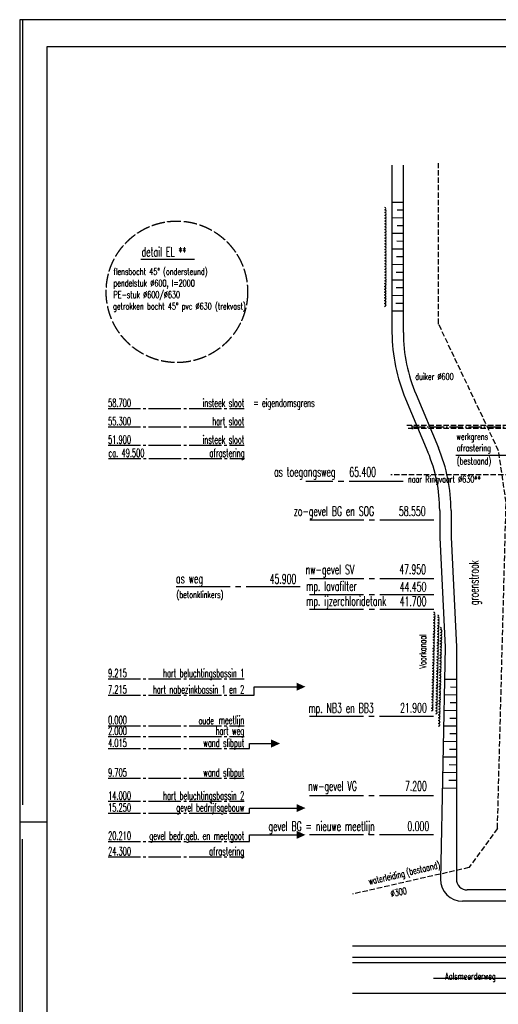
# Model space of a CAD drawing. Extents: x 0 to 420700, y 0 to 297000.
# Tile 2 of 18: x 0 to 88672, y 114734 to 297000. Entities that reach past the tile are written whole.
import ezdxf
from ezdxf.enums import TextEntityAlignment as Align

# ---------------------------------------------------------------- set-up
doc = ezdxf.new("R2010")
doc.units = 0
doc.header["$LTSCALE"] = 500
for name, pattern in [('CENTRE_M', [7, 5, -1, 0, -1]), ('HIDDEN_L', [6, 5, -1]), ('HIDDEN_M', [2.75, 2, -0.75]), ('STR3', [15, 12, -1, 1, -1]), ('STRAMIEN_L', [26, 20, -2, 2, -2])]:
    doc.linetypes.add(name, pattern=pattern)
doc.layers.get('0').update_dxf_attribs({"linetype": 'CONTINUOUS'})
for name, color, linetype in [('AX', 144, 'CONTINUOUS'), ('B1', 52, 'CONTINUOUS'), ('B2', 30, 'CONTINUOUS'), ('BCL2', 12, 'CENTRE_M'), ('BDIM2', 144, 'CONTINUOUS'), ('BHL2', 30, 'HIDDEN_M'), ('BHL3', 82, 'HIDDEN_L'), ('BHL4', 140, 'HIDDEN_M'), ('BSL2', 12, 'STR3'), ('BSL3', 40, 'STRAMIEN_L'), ('BTXT1', 52, 'CONTINUOUS'), ('BTXT2', 123, 'CONTINUOUS'), ('BTXT3', 141, 'CONTINUOUS'), ('TITLEBLK', 7, 'CONTINUOUS'), ('XA-03', 144, 'CONTINUOUS'), ('XA-07', 140, 'CONTINUOUS'), ('XA-10', 130, 'CONTINUOUS')]:
    doc.layers.add(name, color=color, linetype=linetype)
doc.layers.get('0').freeze()
doc.styles.add('SHEET', font='Iso.shx')
doc.styles.get("Standard").update_dxf_attribs({"font": 'SIMPLEX.shx', "width": 0.6, "height": 1000})

# ---------------------------------------------------------------- blocks, each defined once
blk = doc.blocks.new('ML')
at = {"linetype": 'STR3'}
blk.add_line((-25232, 0), (0, 0), dxfattribs=at)
at = {"width": 0.6}
blk.add_attdef('1', (-25232, 300), '', height=1500, dxfattribs=at)
blk = doc.blocks.new('AMW_TITLE')
at = {"layer": 'XA-03'}
blk.add_line((0, 297), (10, 297), dxfattribs=at)
blk.add_lwpolyline([(0, 0), (841, 0), (841, 594), (0, 594)], close=True, dxfattribs=at)
at = {"layer": 'XA-07'}
blk.add_lwpolyline([(10, 10), (831, 10), (831, 584), (10, 584)], close=True, dxfattribs=at)
at = {"color": 143, "style": 'SHEET'}
for tag, p in [('23', (655.73, 91.51)), ('19', (655.73, 86.78)), ('15', (655.73, 82.05)), ('11', (655.73, 77.32))]:
    blk.add_attdef(tag, text='', height=3, dxfattribs=at).set_placement(p, align=Align.MIDDLE)
at = {"layer": 'XA-03', "style": 'SHEET'}
for tag, p in [('24', (661.02, 90.68)), ('25', (781.5, 90.68)), ('26', (798.02, 90.68)), ('20', (661.02, 85.95)), ('21', (781.5, 85.95)), ('22', (798.02, 85.95)), ('16', (661.02, 81.22)), ('17', (781.5, 81.22)), ('18', (798.02, 81.22)), ('12', (661.02, 76.49)), ('13', (781.5, 76.49)), ('14', (798.02, 76.49)), ('8', (736.51, 33.61)), ('9', (762.03, 33.61)), ('10', (781.5, 24.15))]:
    blk.add_attdef(tag, p, '', height=2.3, dxfattribs=at)
at = {"layer": 'XA-07', "style": 'SHEET'}
for tag, p in [('4', (654.94, 62.53)), ('5', (654.94, 53.87)), ('6', (654.94, 45.21)), ('7', (800.87, 34.21)), ('1', (788.43, 14.4)), ('2', (798.05, 14.4))]:
    blk.add_attdef(tag, p, '', height=4.5, dxfattribs=at)
at = {"layer": 'XA-10', "style": 'SHEET'}
blk.add_attdef('3', (814.91, 14.4), '', height=6.3, dxfattribs=at)

msp = doc.modelspace()

# ---------------------------------------------------------------- linework, layer by layer
at = {"layer": 'AX'}
for p, q in [((500, 297000), (500, 151684)), ((500, 0), (500, 145316))]:
    msp.add_line(p, q, dxfattribs=at)
at = {"layer": 'B1'}
for p, q in [((71067, 263151), (68926, 263175)), ((71067, 261713), (69949, 261725)), ((71067, 260275), (68932, 260299)), ((71067, 258837), (69904, 258850)), ((71067, 257399), (68938, 257423)), ((71067, 255962), (69860, 255975)), ((71067, 254524), (68944, 254548)), ((71067, 251648), (68949, 251672)), ((71067, 253086), (69815, 253100)), ((71067, 250210), (69771, 250225)), ((71067, 248772), (68955, 248796)), ((71067, 247335), (69726, 247350)), ((71067, 245897), (68961, 245921)), ((71067, 244459), (69681, 244475)), ((71067, 243021), (68967, 243045)), ((80913, 174843), (78691, 174868)), ((80913, 173405), (79795, 173418)), ((80913, 171967), (78633, 171993)), ((80913, 170529), (79750, 170542)), ((80913, 169091), (78574, 169118)), ((80913, 166216), (78516, 166243)), ((80913, 167654), (79706, 167667)), ((80913, 164778), (79661, 164792)), ((80913, 163340), (78457, 163368)), ((80913, 160465), (78399, 160493)), ((80913, 161902), (79617, 161917)), ((80913, 159027), (79572, 159042)), ((80913, 157589), (78340, 157618)), ((80913, 156151), (79527, 156167)), ((80913, 154713), (78282, 154743))]:
    msp.add_line(p, q, dxfattribs=at)
for points in [[(67611, 243937, 1), (67612, 244463, 1), (67612, 244989, 1), (67613, 245516, 1), (67614, 246042, 1), (67614, 246568, 1), (67615, 247094, 1), (67615, 247621, 1), (67616, 248147, 1), (67616, 248673, 1), (67617, 249200, 1), (67617, 249726, 1), (67618, 250252, 1), (67618, 250779, 1), (67619, 251305, 1), (67619, 251831, 1), (67620, 252358, 1), (67620, 252884, 1), (67621, 253410, 1), (67622, 253937, 1), (67622, 254463, 1), (67623, 254989, 1), (67623, 255516, 1), (67624, 256042, 1), (67624, 256568, 1), (67625, 257094, 1), (67625, 257621, 1), (67626, 258147, 1), (67626, 258673, 1), (67627, 259200, 1), (67627, 259726, 1), (67628, 260252, 1), (67628, 260779, 1), (67629, 261305, 1), (67630, 261831, 1), (67630, 262207, 1)], [(76309, 169032, 1), (76320, 169558, 1), (76332, 170084, 1), (76344, 170611, 1), (76355, 171137, 1), (76367, 171663, 1), (76379, 172189, 1), (76390, 172715, 1), (76402, 173242, 1), (76414, 173768, 1), (76425, 174294, 1), (76437, 174820, 1), (76449, 175346, 1), (76460, 175872, 1), (76472, 176399, 1), (76484, 176925, 1), (76495, 177451, 1), (76507, 177977, 1), (76519, 178503, 1), (76530, 179030, 1), (76542, 179556, 1), (76554, 180082, 1), (76565, 180608, 1), (76577, 181134, 1), (76589, 181661, 1), (76600, 182187, 1), (76612, 182713, 1), (76624, 183239, 1), (76635, 183765, 1), (76647, 184291, 1), (76659, 184818, 1), (76670, 185344, 1), (76682, 185870, 1), (76694, 186396, 1), (76705, 186922, 1), (76714, 187298, 1)], [(77071, 168524, 1), (77082, 169050, 1), (77094, 169576, 1), (77106, 170102, 1), (77117, 170628, 1), (77129, 171155, 1), (77141, 171681, 1), (77152, 172207, 1), (77164, 172733, 1), (77176, 173259, 1), (77187, 173786, 1), (77199, 174312, 1), (77211, 174838, 1), (77222, 175364, 1), (77234, 175890, 1), (77246, 176416, 1), (77257, 176943, 1), (77269, 177469, 1), (77281, 177995, 1), (77293, 178521, 1), (77304, 179047, 1), (77316, 179574, 1), (77328, 180100, 1), (77339, 180626, 1), (77351, 181152, 1), (77363, 181678, 1), (77374, 182205, 1), (77386, 182731, 1), (77398, 183257, 1), (77409, 183783, 1), (77421, 184309, 1), (77433, 184835, 1), (77444, 185362, 1), (77456, 185888, 1), (77468, 186414, 1), (77476, 186790, 1)], [(77571, 166195, 1), (77582, 166721, 1), (77594, 167248, 1), (77606, 167774, 1), (77617, 168300, 1), (77629, 168826, 1), (77641, 169352, 1), (77652, 169879, 1), (77664, 170405, 1), (77676, 170931, 1), (77687, 171457, 1), (77699, 171983, 1), (77711, 172510, 1), (77722, 173036, 1), (77734, 173562, 1), (77746, 174088, 1), (77757, 174614, 1), (77769, 175140, 1), (77781, 175667, 1), (77792, 176193, 1), (77804, 176719, 1), (77816, 177245, 1), (77827, 177771, 1), (77839, 178298, 1), (77851, 178824, 1), (77862, 179350, 1), (77874, 179876, 1), (77886, 180402, 1), (77897, 180928, 1), (77909, 181455, 1), (77921, 181981, 1), (77932, 182507, 1), (77944, 183033, 1), (77956, 183559, 1), (77968, 184086, 1), (77976, 184461, 1)]]:
    msp.add_lwpolyline(points, format="xyb", dxfattribs=at)
at = {"layer": 'B2'}
for p, q in [((68913, 270090), (68974, 239075)), ((71013, 270094), (71074, 239082)), ((71486, 226796), (75629, 216948)), ((73422, 227610), (77565, 217762)), ((77813, 206128), (77813, 201168)), ((79913, 206128), (79913, 201220)), ((77813, 201168), (78813, 180833)), ((79913, 201220), (80913, 180884)), ((78813, 180833), (77939, 137909)), ((80913, 180884), (80913, 168801)), ((80913, 168801), (80913, 153050)), ((80913, 153050), (80913, 137909)), ((123313, 135909), (82913, 135909)), ((122443, 133809), (82039, 133809)), ((236533, 125509), (61677, 125509)), ((235478, 123409), (61677, 123409)), ((233242, 122409), (61677, 122409)), ((348273, 116709), (61677, 116709))]:
    msp.add_line(p, q, dxfattribs=at)
msp.add_lwpolyline([(68937, 212752, 0, 500, 0), (70437, 212752, 0, 0, 0), (76294, 212752, 0, 0, 0)], format="xyseb", dxfattribs=at)
for centre, radius, start, end in [((101074, 239244), 32100, 180.30211, 202.81773), ((101074, 239244), 30000, 180.30858, 202.81773), ((49913, 206128), 27900, 0, 22.81773), ((49913, 206128), 30000, 0, 22.81773), ((82039, 137909), 4100, 180, 270), ((82913, 137909), 2000, 180, 270)]:
    msp.add_arc(centre, radius, start, end, dxfattribs=at)
at = {"layer": 'BCL2'}
msp.add_line((72624, 221609), (329218, 221609), dxfattribs=at)
at = {"layer": 'BDIM2'}
for points in [[(41615, 171977), (43414, 171977), (43414, 173524), (51283, 173524)], [(41615, 162068), (42554, 162068), (42554, 163007), (46581, 163007)], [(41615, 150107), (42554, 150107), (42554, 151059), (51283, 151059)], [(41615, 144896), (42554, 144896), (42554, 146099), (51283, 146099)]]:
    msp.add_lwpolyline(points, dxfattribs=at)
for points in [[(52942, 173524, 0, 1500, 0), (51283, 173524, 1500, 1500, 0)], [(48240, 163007, 0, 1500, 0), (46581, 163007, 1500, 1500, 0)], [(52942, 151059, 0, 1500, 0), (51283, 151059, 1500, 1500, 0)], [(52942, 146099, 0, 1500, 0), (51283, 146099, 1500, 1500, 0)]]:
    msp.add_lwpolyline(points, format="xyseb", dxfattribs=at)
at = {"layer": 'BHL2'}
for p, q in [((91876, 221909), (71737, 221909)), ((91876, 221309), (71990, 221309)), ((72624, 221909), (72624, 221309)), ((72624, 221309), (72876, 221309)), ((88513, 147309), (83236, 140058)), ((83236, 140058), (61667, 135129))]:
    msp.add_line(p, q, dxfattribs=at)
msp.add_lwpolyline([(88513, 147309), (90113, 207709), (88713, 217209), (77617, 240665), (77617, 270418)], dxfattribs=at)
at = {"layer": 'BHL3'}
msp.add_circle((29126, 246625), 13100, dxfattribs=at)
at = {"layer": 'BHL4'}
msp.add_line((130862, 212752), (68762, 212752), dxfattribs=at)
at = {"layer": 'BSL2'}
msp.add_line((76683, 119601), (218153, 119601), dxfattribs=at)
at = {"layer": 'BSL3'}
for p, q in [((71027, 211509), (52996, 211509)), ((76734, 204350), (52996, 204350)), ((76734, 193499), (52996, 193499)), ((51983, 191999), (28245, 191999)), ((76721, 190549), (52983, 190549)), ((76721, 187799), (52983, 187799)), ((76683, 168009), (52942, 168009)), ((76683, 153299), (52942, 153299)), ((76683, 146099), (52942, 146099))]:
    msp.add_line(p, q, dxfattribs=at)
at = {"layer": 'BTXT2'}
msp.add_line((80812, 216360), (91113, 216360), dxfattribs=at)
msp.add_lwpolyline([(77560, 221135, 0, 500, 0), (77560, 222635, 0, 0, 0), (77560, 229838, 0, 0, 0), (74693, 229838, 0, 0, 0)], format="xyseb", dxfattribs=at)
at = {"layer": 'BTXT3'}
msp.add_line((22445, 252676), (32368, 252676), dxfattribs=at)

# ---------------------------------------------------------------- block references
at = {"layer": 'BDIM2'}
ref = msp.add_blockref('ML', (41615, 225009), dxfattribs=at)
ref.add_attrib('1', '58.700', (16383, 225309), dxfattribs={"layer": '0', "height": 1500, "width": 0.6})
ref.add_attrib('2', 'insteek sloot', dxfattribs={"layer": '0', "height": 1500, "width": 0.6}).set_placement((41615, 225309), align=Align.RIGHT)
ref = msp.add_blockref('ML', (41615, 221617), dxfattribs=at)
ref.add_attrib('1', '55.300', (16383, 221917), dxfattribs={"layer": '0', "height": 1500, "width": 0.6})
ref.add_attrib('2', 'hart sloot', dxfattribs={"layer": '0', "height": 1500, "width": 0.6}).set_placement((41615, 221917), align=Align.RIGHT)
ref = msp.add_blockref('ML', (41615, 218209), dxfattribs=at)
ref.add_attrib('1', '51.900', (16383, 218509), dxfattribs={"layer": '0', "height": 1500, "width": 0.6})
ref.add_attrib('2', 'insteek sloot', dxfattribs={"layer": '0', "height": 1500, "width": 0.6}).set_placement((41615, 218509), align=Align.RIGHT)
ref = msp.add_blockref('ML', (41672, 215744), dxfattribs=at)
ref.add_attrib('1', 'ca. 49.500', (16440, 216044), dxfattribs={"layer": '0', "height": 1500, "width": 0.6})
ref.add_attrib('2', 'afrastering', dxfattribs={"layer": '0', "height": 1500, "width": 0.6}).set_placement((41672, 216044), align=Align.RIGHT)
ref = msp.add_blockref('ML', (41615, 175008), dxfattribs=at)
ref.add_attrib('1', '9.215', (16383, 175308), dxfattribs={"layer": '0', "height": 1500, "width": 0.6})
ref.add_attrib('2', 'hart beluchtingsbassin 1', dxfattribs={"layer": '0', "height": 1500, "width": 0.6}).set_placement((41615, 175308), align=Align.RIGHT)
ref = msp.add_blockref('ML', (41615, 171977), dxfattribs=at)
ref.add_attrib('1', '7.215', (16383, 172277), dxfattribs={"layer": '0', "height": 1500, "width": 0.6})
ref.add_attrib('2', 'hart nabezinkbassin 1 en 2', dxfattribs={"layer": '0', "height": 1500, "width": 0.6}).set_placement((41615, 172277), align=Align.RIGHT)
ref = msp.add_blockref('ML', (41615, 164309), dxfattribs=at)
ref.add_attrib('1', '2.000', (16383, 164609), dxfattribs={"layer": '0', "height": 1500, "width": 0.6})
ref.add_attrib('2', 'hart weg', dxfattribs={"layer": '0', "height": 1500, "width": 0.6}).set_placement((41615, 164609), align=Align.RIGHT)
ref = msp.add_blockref('ML', (41615, 162068), dxfattribs=at)
ref.add_attrib('1', '4.015', (16383, 162368), dxfattribs={"layer": '0', "height": 1500, "width": 0.6})
ref.add_attrib('2', 'wand slibput', dxfattribs={"layer": '0', "height": 1500, "width": 0.6}).set_placement((41615, 162368), align=Align.RIGHT)
ref = msp.add_blockref('ML', (41615, 156604), dxfattribs=at)
ref.add_attrib('1', '9.705', (16383, 156904), dxfattribs={"layer": '0', "height": 1500, "width": 0.6})
ref.add_attrib('2', 'wand slibput', dxfattribs={"layer": '0', "height": 1500, "width": 0.6}).set_placement((41615, 156904), align=Align.RIGHT)
ref = msp.add_blockref('ML', (41615, 152309), dxfattribs=at)
ref.add_attrib('1', '14.000', (16383, 152609), dxfattribs={"layer": '0', "height": 1500, "width": 0.6})
ref.add_attrib('2', 'hart beluchtingsbassin 2', dxfattribs={"layer": '0', "height": 1500, "width": 0.6}).set_placement((41615, 152609), align=Align.RIGHT)
ref = msp.add_blockref('ML', (41615, 150107), dxfattribs=at)
ref.add_attrib('1', '15.250', (16383, 150407), dxfattribs={"layer": '0', "height": 1500, "width": 0.6})
ref.add_attrib('2', 'gevel bedrijfsgebouw', dxfattribs={"layer": '0', "height": 1500, "width": 0.6}).set_placement((41615, 150407), align=Align.RIGHT)
ref = msp.add_blockref('ML', (41615, 144896), dxfattribs=at)
ref.add_attrib('1', '20.210', (16383, 145196), dxfattribs={"layer": '0', "height": 1500, "width": 0.6})
ref.add_attrib('2', 'gevel bedr.geb. en meetgoot', dxfattribs={"layer": '0', "height": 1500, "width": 0.6}).set_placement((41615, 145196), align=Align.RIGHT)
ref = msp.add_blockref('ML', (41615, 142009), dxfattribs=at)
ref.add_attrib('1', '24.300', (16383, 142309), dxfattribs={"layer": '0', "height": 1500, "width": 0.6})
ref.add_attrib('2', 'afrastering', dxfattribs={"layer": '0', "height": 1500, "width": 0.6}).set_placement((41615, 142309), align=Align.RIGHT)
at = {"layer": 'BTXT2'}
ref = msp.add_blockref('ML', (41615, 166309), dxfattribs=at)
ref.add_attrib('1', '0.000', (16383, 166609), dxfattribs={"layer": '0', "height": 1500, "width": 0.6})
ref.add_attrib('2', 'meetlijn', dxfattribs={"layer": '0', "height": 1500, "width": 0.6}).set_placement((41615, 166609), align=Align.RIGHT)
at = {"layer": 'TITLEBLK', "xscale": 500, "yscale": 500, "zscale": 500}
msp.add_blockref('AMW_TITLE', (0, 0), dxfattribs=at)

# ---------------------------------------------------------------- texts
at = {"layer": 'BTXT1', "width": 0.6}
for s, p in [('flensbocht 45%%D (ondersteund)', (17375, 249761)), ('pendelstuk %%C600, l=2000', (17375, 247618)), ('PE-stuk %%C600/%%C630', (17375, 245475)), (' getrokken bocht 45%%D pvc %%C630 (trekvast)                        ', (16691, 243333))]:
    msp.add_text(s, height=1250, dxfattribs=at).set_placement(p)
at = {"layer": 'BTXT2', "width": 0.6}
for s, height, p in [('duiker %%C600', 1250, (73271, 230311)), ('= eigendomsgrens', 1500, (43263, 225335)), ('werkgrens', 1250, (80915, 219219)), ('afrastering', 1250, (80966, 217103)), ('(bestaand)', 1250, (80995, 214683)), ('naar Ringvaart %%C630**', 1250, (71926, 211321)), ('(betonklinkers)', 1250, (29051, 189948)), ('oude', 1250, (33157, 166609))]:
    msp.add_text(s, height=height, dxfattribs=at).set_placement(p)
for s, height, rotation, p in [('groenstrook', 1750, 90, (85004, 188616)), ('(bestaand)', 1250, 13, (71783, 138542)), ('%%C300', 1250, 11, (68847, 134604))]:
    msp.add_text(s, height=height, rotation=rotation, dxfattribs=at).set_placement(p)
for s, rotation, p in [('Voorkanaal', 90, (74667, 180059)), ('waterleiding', 12.87139, (68014, 138063))]:
    msp.add_text(s, height=1250, rotation=rotation, dxfattribs=at).set_placement(p, align=Align.MIDDLE)
at = {"layer": 'BTXT3', "width": 0.6}
for s, p in [('detail EL **', (22596, 253149)), ('as toegangsweg', (47123, 212436)), ('65.400', (61063, 212398)), ('zo-gevel BG en SOG', (50765, 205153)), ('58.550', (70258, 205140)), ('nw-gevel SV', (52983, 194344)), ('47.950', (70322, 194382)), ('as weg', (28963, 192677)), ('45.900', (46302, 192600)), ('mp. lavafilter', (53060, 191272)), ('44.450', (70399, 191150)), ('mp. ijzerchloridetank', (53060, 188522)), ('41.700', (70399, 188445)), ('mp. NB3 en BB3', (53483, 168699)), ('21.900', (70476, 168737)), ('nw-gevel VG', (53432, 154261)), ('7.200', (71373, 154261)), ('gevel BG = nieuwe meetlijn', (46084, 146836)), ('0.000', (71822, 146836))]:
    msp.add_text(s, height=1750, dxfattribs=at).set_placement(p)
msp.add_text('Aalsmeerderweg', height=1250, dxfattribs=at).set_placement((83506, 119713), align=Align.MIDDLE)

doc.saveas('drawing.dxf')
